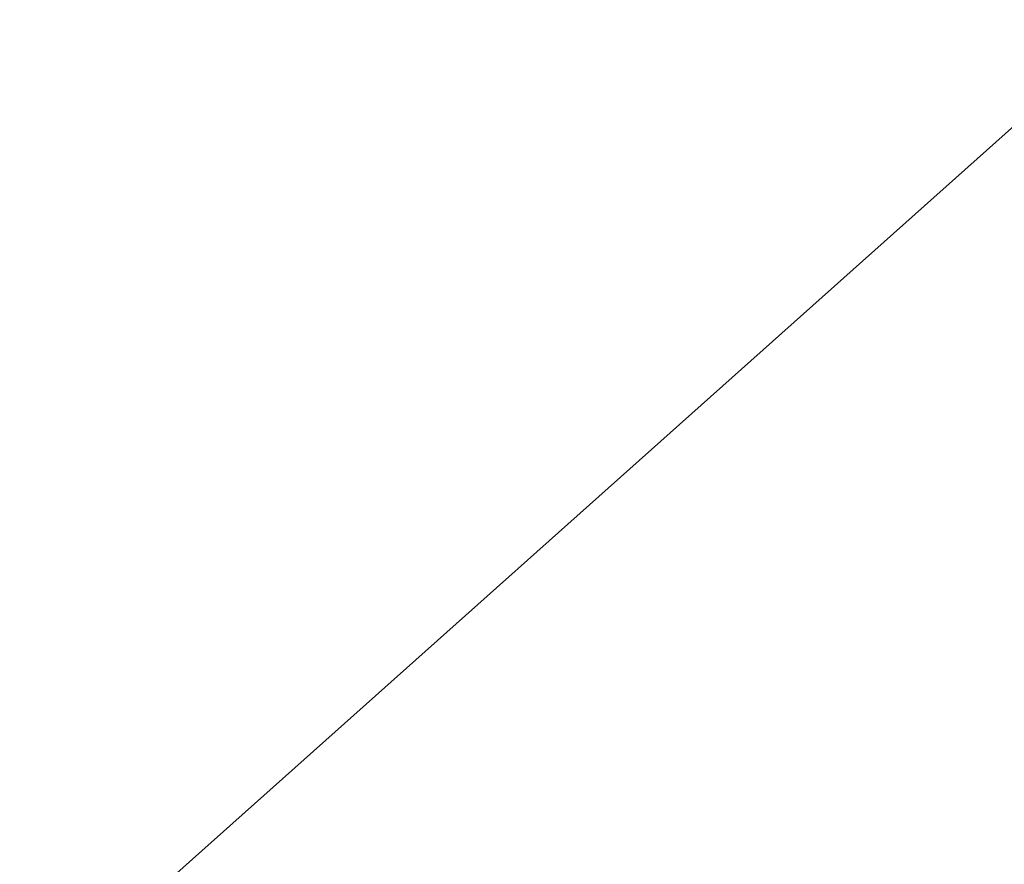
# Model space of a CAD drawing. Extents: x -0.05 to 0.05, y -0.059 to 0.03.
# Tile 200 of 256: x -0.014479 to -0.014238, y -0.029312 to -0.029105. Entities that reach past the tile are written whole.
import ezdxf

# ---------------------------------------------------------------- set-up
doc = ezdxf.new("R2010")
doc.units = 0
doc.layers.add('mesh', color=7, linetype='CONTINUOUS')

msp = doc.modelspace()

# ---------------------------------------------------------------- meshes
at = {"layer": 'mesh'}
mesh = msp.add_polyface(dxfattribs=at)
corners = [(-0.01180283, -0.02794128, 0.24822687), (-0.01143153, -0.02840217, 0.248265), (-0.01159721, -0.02891989, 0.24818099), (-0.01236141, -0.02945948, 0.24789642), (-0.01106655, -0.02550723, 0.24854016), (-0.00693321, -0.03070445, 0.24886446), (-0.00875153, -0.03245256, 0.24819967), (-0.01021185, -0.03139652, 0.24813023), (-0.00860846, -0.03255602, 0.24820648), (-0.01035378, -0.03053832, 0.24825351), (-0.01087498, -0.02666304, 0.2485472), (-0.01044536, -0.03119241, 0.24810819), (-0.01126576, -0.03047534, 0.24803075), (-0.00957271, -0.02610212, 0.24887723), (-0.00640979, -0.02619765, 0.24945049), (0.00000086, -0.02987298, 0.24796569), (-0.00725781, -0.029349, 0.16282025), (-0.01328373, -0.03481518, 0.17196581), (-0.00665859, -0.03481518, 0.17125864), (-0.01447916, -0.029349, 0.16359106), (-0.00783458, -0.02342091, 0.15469807), (-0.01118314, -0.03422806, 0.24722302), (-0.01314194, -0.03238685, 0.247182), (-0.01296133, -0.03200403, 0.24730131), (-0.01069195, -0.02747491, 0.24462026), (-0.01247394, -0.02772573, 0.24602413), (-0.01247393, -0.02702528, 0.24508294), (-0.01069196, -0.02825234, 0.24548224), (-0.00712799, -0.02901734, 0.24469502), (-0.01069198, -0.02990634, 0.24710414), (-0.00712801, -0.03077976, 0.24620536), (-0.00918798, -0.03210515, 0.24817088), (-0.00712797, -0.02734816, 0.24308874), (-0.01195396, -0.02987381, 0.2479658), (-0.01260289, -0.02921391, 0.24785529), (-0.01248038, -0.02707815, 0.24791917), (-0.01308529, -0.0286089, 0.24759087), (-0.0126878, -0.02679556, 0.24772808), (-0.01225993, -0.0273665, 0.24806473), (-0.01281021, -0.02897534, 0.24777746), (-0.00830015, -0.03275302, 0.24821557), (-0.00716201, -0.03338289, 0.2482388), (-0.01068021, -0.03101605, 0.24809583), (-0.00680069, -0.03358285, 0.24824618), (-0.01365999, -0.02770171, 0.24693668), (-0.0132971, -0.02832675, 0.24744718), (-0.01348092, -0.02803848, 0.24724396), (-0.01300725, -0.02872875, 0.24767254), (-0.00712804, -0.03261368, 0.2476421)]
mesh.append_faces([[corners[k] for k in face] for face in [(0, 1, 2, 2), (3, 0, 2, 2), (4, 1, 0, 0), (5, 6, 7, 7), (5, 8, 6, 6), (9, 2, 1, 1), (10, 9, 1, 1), (11, 5, 7, 7), (11, 9, 5, 5), (12, 9, 11, 11), (12, 2, 9, 9), (13, 9, 10, 10), (13, 5, 9, 9), (14, 5, 13, 13), (15, 11, 7, 7), (16, 17, 18, 18), (16, 19, 17, 17), (20, 19, 16, 16), (21, 22, 23, 23), (24, 25, 26, 26), (24, 27, 25, 25), (28, 27, 24, 24), (28, 29, 27, 27), (30, 29, 28, 28), (30, 31, 29, 29), (24, 32, 28, 28), (3, 2, 33, 33), (34, 0, 3, 3), (35, 36, 37, 37), (38, 36, 35, 35), (0, 39, 38, 38), (34, 39, 0, 0), (5, 40, 8, 8), (33, 2, 12, 12), (15, 33, 12, 12), (23, 34, 33, 33), (33, 21, 23, 23), (21, 40, 41, 41), (21, 31, 40, 40), (42, 31, 21, 21), (33, 42, 21, 21), (41, 43, 21, 21), (31, 42, 29, 29), (29, 42, 33, 33), (27, 44, 25, 25), (27, 45, 46, 46), (47, 45, 27, 27), (27, 39, 47, 47), (27, 34, 39, 39), (29, 34, 27, 27), (33, 34, 29, 29), (48, 40, 31, 31)]])

doc.saveas('drawing.dxf')
